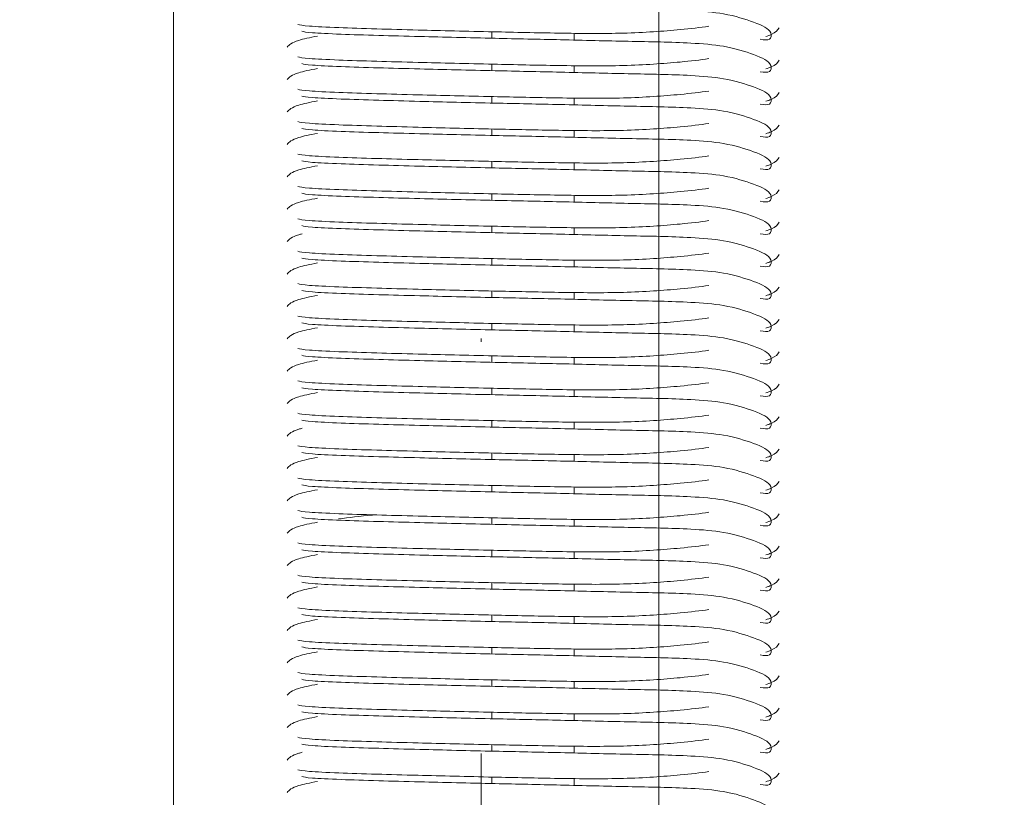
# Model space of a CAD drawing. Header units: millimetres. Extents: x 16720 to 74016, y 25810 to 81213.
# Tile 27 of 256: x 32332 to 32363, y 30017 to 30041. Entities that reach past the tile are written whole.
import ezdxf

# ---------------------------------------------------------------- set-up
doc = ezdxf.new("R2010")
doc.units = ezdxf.units.MM
doc.linetypes.add('DASHDOTX2', pattern=[50.8, 25.4, -12.7, 0, -12.7])
for name, color, linetype, lineweight in [('_OŚ', 165, 'DASHDOTX2', 9), ('_STOLARKA', 150, 'Continuous', 18), ('_WIDOKOWE', 252, 'Continuous', 9), ('_WYMIAR', 151, 'Continuous', 9), ('_WYPOSAŻENIE', 157, 'Continuous', 5)]:
    doc.layers.add(name, color=color, linetype=linetype, lineweight=lineweight)

# ---------------------------------------------------------------- blocks, each defined once
blk = doc.blocks.new('rampa załadunkowa')
at = {"layer": '_WIDOKOWE'}
for points in [[(-100, 0), (100, 0), (100, -40), (-100, -40)], [(100, -40), (-100, -40), (-100, -285), (100, -285)]]:
    blk.add_lwpolyline(points, close=True, dxfattribs=at)
blk = doc.blocks.new('brama 3m')
at = {"layer": '_STOLARKA'}
blk.add_lwpolyline([(150, -5), (-150, -5), (-150, 0), (150, 0)], close=True, dxfattribs=at)
at = {"layer": '_WYPOSAŻENIE', "linetype": 'Continuous'}
for p, q in [((60.069, -14.83), (60.269, -14.83)), ((61.069, -14.83), (61.269, -14.83)), ((62.069, -14.83), (62.269, -14.83)), ((63.069, -14.83), (63.269, -14.83)), ((64.069, -14.83), (64.269, -14.83)), ((65.069, -14.83), (65.269, -14.83)), ((66.069, -14.83), (66.269, -14.83)), ((67.069, -14.83), (67.269, -14.83)), ((68.069, -14.83), (68.269, -14.83)), ((69.069, -14.83), (69.269, -14.83)), ((70.069, -14.83), (70.269, -14.83)), ((71.069, -14.83), (71.269, -14.83)), ((72.069, -14.83), (72.269, -14.83)), ((73.069, -14.83), (73.269, -14.83)), ((74.069, -14.83), (74.269, -14.83)), ((75.069, -14.83), (75.269, -14.83)), ((76.069, -14.83), (76.269, -14.83)), ((77.069, -14.83), (77.269, -14.83)), ((78.069, -14.83), (78.269, -14.83)), ((79.069, -14.83), (79.269, -14.83)), ((80.069, -14.83), (80.269, -14.83)), ((81.069, -14.83), (81.269, -14.83)), ((82.069, -14.83), (82.269, -14.83)), ((83.069, -14.83), (83.269, -14.83)), ((60.228, -17.37), (60.013, -17.37)), ((61.228, -17.37), (61.013, -17.37)), ((62.228, -17.37), (62.013, -17.37)), ((63.228, -17.37), (63.013, -17.37)), ((64.228, -17.37), (64.013, -17.37)), ((65.228, -17.37), (65.013, -17.37)), ((66.228, -17.37), (66.013, -17.37)), ((67.228, -17.37), (67.013, -17.37)), ((68.228, -17.37), (68.013, -17.37)), ((69.228, -17.37), (69.013, -17.37)), ((70.228, -17.37), (70.013, -17.37)), ((71.228, -17.37), (71.013, -17.37)), ((72.228, -17.37), (72.013, -17.37)), ((73.228, -17.37), (73.013, -17.37)), ((74.228, -17.37), (74.013, -17.37)), ((75.228, -17.37), (75.013, -17.37)), ((76.228, -17.37), (76.013, -17.37)), ((77.228, -17.37), (77.013, -17.37)), ((78.228, -17.37), (78.013, -17.37)), ((79.228, -17.37), (79.013, -17.37)), ((80.228, -17.37), (80.013, -17.37)), ((81.228, -17.37), (81.013, -17.37)), ((82.228, -17.37), (82.013, -17.37)), ((83.228, -17.37), (83.013, -17.37))]:
    blk.add_line(p, q, dxfattribs=at)
for points, knots in [([(59.794, -8.512), (59.869, -8.57), (59.974, -8.679), (60.091, -9.205), (60.135, -9.447)], [0, 0, 0, 0, 0.1038127, 0.1660918, 0.1660918, 0.1660918, 0.1660918]), ([(60.794, -8.512), (60.869, -8.57), (60.943, -8.647), (61.023, -8.932), (61.033, -8.967)], [0, 0, 0, 0, 0.1038127, 0.1172107, 0.1172107, 0.1172107, 0.1172107]), ([(61.794, -8.512), (61.869, -8.57), (61.974, -8.679), (62.091, -9.205), (62.135, -9.447)], [0, 0, 0, 0, 0.1038127, 0.1660918, 0.1660918, 0.1660918, 0.1660918]), ([(62.794, -8.512), (62.869, -8.57), (62.974, -8.679), (63.091, -9.205), (63.135, -9.447)], [0, 0, 0, 0, 0.1038127, 0.1660918, 0.1660918, 0.1660918, 0.1660918]), ([(63.794, -8.512), (63.869, -8.57), (63.974, -8.679), (64.091, -9.205), (64.135, -9.447)], [0, 0, 0, 0, 0.1038127, 0.1660918, 0.1660918, 0.1660918, 0.1660918]), ([(64.794, -8.512), (64.869, -8.57), (64.974, -8.679), (65.091, -9.205), (65.135, -9.447)], [0, 0, 0, 0, 0.1038127, 0.1660918, 0.1660918, 0.1660918, 0.1660918]), ([(65.794, -8.512), (65.869, -8.57), (65.974, -8.679), (66.091, -9.205), (66.135, -9.447)], [0, 0, 0, 0, 0.1038127, 0.1660918, 0.1660918, 0.1660918, 0.1660918]), ([(66.794, -8.512), (66.869, -8.57), (66.974, -8.679), (67.091, -9.205), (67.135, -9.447)], [0, 0, 0, 0, 0.1038127, 0.1660918, 0.1660918, 0.1660918, 0.1660918]), ([(67.794, -8.512), (67.869, -8.57), (67.974, -8.679), (68.091, -9.205), (68.135, -9.447)], [0, 0, 0, 0, 0.1038127, 0.1660918, 0.1660918, 0.1660918, 0.1660918]), ([(68.794, -8.512), (68.869, -8.57), (68.974, -8.679), (69.091, -9.205), (69.135, -9.447)], [0, 0, 0, 0, 0.1038127, 0.1660918, 0.1660918, 0.1660918, 0.1660918]), ([(69.794, -8.512), (69.869, -8.57), (69.974, -8.679), (70.091, -9.205), (70.135, -9.447)], [0, 0, 0, 0, 0.1038127, 0.1660918, 0.1660918, 0.1660918, 0.1660918]), ([(70.794, -8.512), (70.869, -8.57), (70.943, -8.647), (71.023, -8.932), (71.033, -8.967)], [0, 0, 0, 0, 0.1038127, 0.1172107, 0.1172107, 0.1172107, 0.1172107]), ([(71.794, -8.512), (71.869, -8.57), (71.974, -8.679), (72.091, -9.205), (72.135, -9.447)], [0, 0, 0, 0, 0.1038127, 0.1660918, 0.1660918, 0.1660918, 0.1660918]), ([(72.794, -8.512), (72.869, -8.57), (72.974, -8.679), (73.091, -9.205), (73.135, -9.447)], [0, 0, 0, 0, 0.1038127, 0.1660918, 0.1660918, 0.1660918, 0.1660918]), ([(73.794, -8.512), (73.869, -8.57), (73.974, -8.679), (74.091, -9.205), (74.135, -9.447)], [0, 0, 0, 0, 0.1038127, 0.1660918, 0.1660918, 0.1660918, 0.1660918]), ([(74.794, -8.512), (74.869, -8.57), (74.974, -8.679), (75.091, -9.205), (75.135, -9.447)], [0, 0, 0, 0, 0.1038127, 0.1660918, 0.1660918, 0.1660918, 0.1660918]), ([(75.794, -8.512), (75.869, -8.57), (75.974, -8.679), (76.091, -9.205), (76.135, -9.447)], [0, 0, 0, 0, 0.1038127, 0.1660918, 0.1660918, 0.1660918, 0.1660918]), ([(76.794, -8.512), (76.869, -8.57), (76.943, -8.647), (77.023, -8.932), (77.033, -8.967)], [0, 0, 0, 0, 0.1038127, 0.1172107, 0.1172107, 0.1172107, 0.1172107]), ([(77.794, -8.512), (77.869, -8.57), (77.974, -8.679), (78.091, -9.205), (78.135, -9.447)], [0, 0, 0, 0, 0.1038127, 0.1660918, 0.1660918, 0.1660918, 0.1660918]), ([(78.794, -8.512), (78.869, -8.57), (78.974, -8.679), (79.091, -9.205), (79.135, -9.447)], [0, 0, 0, 0, 0.1038127, 0.1660918, 0.1660918, 0.1660918, 0.1660918]), ([(79.794, -8.512), (79.869, -8.57), (79.974, -8.679), (80.091, -9.205), (80.135, -9.447)], [0, 0, 0, 0, 0.1038127, 0.1660918, 0.1660918, 0.1660918, 0.1660918]), ([(80.794, -8.512), (80.869, -8.57), (80.974, -8.679), (81.091, -9.205), (81.135, -9.447)], [0, 0, 0, 0, 0.1038127, 0.1660918, 0.1660918, 0.1660918, 0.1660918]), ([(81.794, -8.512), (81.869, -8.57), (81.974, -8.679), (82.091, -9.205), (82.135, -9.447)], [0, 0, 0, 0, 0.1038127, 0.1660918, 0.1660918, 0.1660918, 0.1660918]), ([(82.794, -8.512), (82.869, -8.57), (82.974, -8.679), (83.091, -9.205), (83.135, -9.447)], [0, 0, 0, 0, 0.1038127, 0.1660918, 0.1660918, 0.1660918, 0.1660918]), ([(60.286, -8.963), (60.269, -9.02), (60.242, -9.148), (60.195, -10.063), (60.158, -11.243), (60.116, -12.824), (60.069, -14.767), (60.024, -17.005), (59.968, -19.127), (59.947, -20.722), (59.843, -22.077), (59.548, -23.004), (59.321, -23.495), (58.986, -23.44), (59.02, -23.237), (59.038, -23.112)], [0.0012472, 0.0012472, 0.0012472, 0.0012472, 0.0974026, 0.1862933, 0.2634889, 0.3317397, 0.4390534, 0.5275024, 0.6217193, 0.7212039, 0.7786993, 0.8456033, 0.9199707, 0.9597928, 1, 1, 1, 1]), ([(61.286, -8.963), (61.269, -9.02), (61.242, -9.148), (61.195, -10.063), (61.158, -11.243), (61.116, -12.824), (61.069, -14.767), (61.024, -17.005), (60.968, -19.127), (60.947, -20.722), (60.843, -22.077), (60.548, -23.004), (60.321, -23.495), (59.986, -23.44), (60.02, -23.237), (60.038, -23.112)], [0.0012472, 0.0012472, 0.0012472, 0.0012472, 0.0974026, 0.1862933, 0.2634889, 0.3317397, 0.4390534, 0.5275024, 0.6217193, 0.7212039, 0.7786993, 0.8456033, 0.9199707, 0.9597928, 1, 1, 1, 1]), ([(60.44, -21.526), (60.399, -21.259), (60.314, -20.497), (60.204, -18.965), (60.223, -16.938), (60.271, -14.705), (60.317, -12.773), (60.36, -11.185), (60.398, -9.993), (60.447, -9.053), (60.477, -8.909), (60.496, -8.839)], [0.2044578, 0.2044578, 0.2044578, 0.2044578, 0.2654214, 0.3635229, 0.4584069, 0.5482707, 0.6585292, 0.7285227, 0.8078598, 0.8993998, 1, 1, 1, 1]), ([(62.286, -8.963), (62.269, -9.02), (62.242, -9.148), (62.195, -10.063), (62.158, -11.243), (62.116, -12.824), (62.069, -14.767), (62.024, -17.005), (61.968, -19.127), (61.947, -20.722), (61.843, -22.077), (61.548, -23.004), (61.321, -23.495), (60.986, -23.44), (61.02, -23.237), (61.038, -23.112)], [0.0012472, 0.0012472, 0.0012472, 0.0012472, 0.0974026, 0.1862933, 0.2634889, 0.3317397, 0.4390534, 0.5275024, 0.6217193, 0.7212039, 0.7786993, 0.8456033, 0.9199707, 0.9597928, 1, 1, 1, 1]), ([(61.44, -21.526), (61.399, -21.259), (61.314, -20.497), (61.204, -18.965), (61.223, -16.938), (61.271, -14.705), (61.317, -12.773), (61.36, -11.185), (61.398, -9.993), (61.447, -9.053), (61.477, -8.909), (61.496, -8.839)], [0.2044578, 0.2044578, 0.2044578, 0.2044578, 0.2654214, 0.3635229, 0.4584069, 0.5482707, 0.6585292, 0.7285227, 0.8078598, 0.8993998, 1, 1, 1, 1]), ([(63.286, -8.963), (63.269, -9.02), (63.242, -9.148), (63.195, -10.063), (63.158, -11.243), (63.116, -12.824), (63.069, -14.767), (63.024, -17.005), (62.968, -19.127), (62.947, -20.722), (62.843, -22.077), (62.548, -23.004), (62.321, -23.495), (61.986, -23.44), (62.02, -23.237), (62.038, -23.112)], [0.0012472, 0.0012472, 0.0012472, 0.0012472, 0.0974026, 0.1862933, 0.2634889, 0.3317397, 0.4390534, 0.5275024, 0.6217193, 0.7212039, 0.7786993, 0.8456033, 0.9199707, 0.9597928, 1, 1, 1, 1]), ([(62.44, -21.526), (62.399, -21.259), (62.314, -20.497), (62.204, -18.965), (62.223, -16.938), (62.271, -14.705), (62.317, -12.773), (62.36, -11.185), (62.398, -9.993), (62.447, -9.053), (62.477, -8.909), (62.496, -8.839)], [0.2044578, 0.2044578, 0.2044578, 0.2044578, 0.2654214, 0.3635229, 0.4584069, 0.5482707, 0.6585292, 0.7285227, 0.8078598, 0.8993998, 1, 1, 1, 1]), ([(64.286, -8.963), (64.269, -9.02), (64.242, -9.148), (64.195, -10.063), (64.158, -11.243), (64.116, -12.824), (64.069, -14.767), (64.024, -17.005), (63.968, -19.127), (63.947, -20.722), (63.843, -22.077), (63.548, -23.004), (63.321, -23.495), (62.986, -23.44), (63.02, -23.237), (63.038, -23.112)], [0.0012472, 0.0012472, 0.0012472, 0.0012472, 0.0974026, 0.1862933, 0.2634889, 0.3317397, 0.4390534, 0.5275024, 0.6217193, 0.7212039, 0.7786993, 0.8456033, 0.9199707, 0.9597928, 1, 1, 1, 1]), ([(63.44, -21.526), (63.399, -21.259), (63.314, -20.497), (63.204, -18.965), (63.223, -16.938), (63.271, -14.705), (63.317, -12.773), (63.36, -11.185), (63.398, -9.993), (63.447, -9.053), (63.477, -8.909), (63.496, -8.839)], [0.2044578, 0.2044578, 0.2044578, 0.2044578, 0.2654214, 0.3635229, 0.4584069, 0.5482707, 0.6585292, 0.7285227, 0.8078598, 0.8993998, 1, 1, 1, 1]), ([(65.286, -8.963), (65.269, -9.02), (65.242, -9.148), (65.195, -10.063), (65.158, -11.243), (65.116, -12.824), (65.069, -14.767), (65.024, -17.005), (64.968, -19.127), (64.947, -20.722), (64.843, -22.077), (64.548, -23.004), (64.321, -23.495), (63.986, -23.44), (64.02, -23.237), (64.038, -23.112)], [0.0012472, 0.0012472, 0.0012472, 0.0012472, 0.0974026, 0.1862933, 0.2634889, 0.3317397, 0.4390534, 0.5275024, 0.6217193, 0.7212039, 0.7786993, 0.8456033, 0.9199707, 0.9597928, 1, 1, 1, 1]), ([(64.44, -21.526), (64.399, -21.259), (64.314, -20.497), (64.204, -18.965), (64.223, -16.938), (64.271, -14.705), (64.317, -12.773), (64.36, -11.185), (64.398, -9.993), (64.447, -9.053), (64.477, -8.909), (64.496, -8.839)], [0.2044578, 0.2044578, 0.2044578, 0.2044578, 0.2654214, 0.3635229, 0.4584069, 0.5482707, 0.6585292, 0.7285227, 0.8078598, 0.8993998, 1, 1, 1, 1]), ([(66.286, -8.963), (66.269, -9.02), (66.242, -9.148), (66.195, -10.063), (66.158, -11.243), (66.116, -12.824), (66.069, -14.767), (66.024, -17.005), (65.968, -19.127), (65.947, -20.722), (65.843, -22.077), (65.548, -23.004), (65.321, -23.495), (64.986, -23.44), (65.02, -23.237), (65.038, -23.112)], [0.0012472, 0.0012472, 0.0012472, 0.0012472, 0.0974026, 0.1862933, 0.2634889, 0.3317397, 0.4390534, 0.5275024, 0.6217193, 0.7212039, 0.7786993, 0.8456033, 0.9199707, 0.9597928, 1, 1, 1, 1]), ([(65.44, -21.526), (65.399, -21.259), (65.314, -20.497), (65.204, -18.965), (65.223, -16.938), (65.271, -14.705), (65.317, -12.773), (65.36, -11.185), (65.398, -9.993), (65.447, -9.053), (65.477, -8.909), (65.496, -8.839)], [0.2044578, 0.2044578, 0.2044578, 0.2044578, 0.2654214, 0.3635229, 0.4584069, 0.5482707, 0.6585292, 0.7285227, 0.8078598, 0.8993998, 1, 1, 1, 1]), ([(67.286, -8.963), (67.269, -9.02), (67.242, -9.148), (67.195, -10.063), (67.158, -11.243), (67.116, -12.824), (67.069, -14.767), (67.024, -17.005), (66.968, -19.127), (66.947, -20.722), (66.843, -22.077), (66.548, -23.004), (66.321, -23.495), (65.986, -23.44), (66.02, -23.237), (66.038, -23.112)], [0.0012472, 0.0012472, 0.0012472, 0.0012472, 0.0974026, 0.1862933, 0.2634889, 0.3317397, 0.4390534, 0.5275024, 0.6217193, 0.7212039, 0.7786993, 0.8456033, 0.9199707, 0.9597928, 1, 1, 1, 1]), ([(66.44, -21.526), (66.399, -21.259), (66.314, -20.497), (66.204, -18.965), (66.223, -16.938), (66.271, -14.705), (66.317, -12.773), (66.36, -11.185), (66.398, -9.993), (66.447, -9.053), (66.477, -8.909), (66.496, -8.839)], [0.2044578, 0.2044578, 0.2044578, 0.2044578, 0.2654214, 0.3635229, 0.4584069, 0.5482707, 0.6585292, 0.7285227, 0.8078598, 0.8993998, 1, 1, 1, 1]), ([(68.286, -8.963), (68.269, -9.02), (68.242, -9.148), (68.195, -10.063), (68.158, -11.243), (68.116, -12.824), (68.069, -14.767), (68.024, -17.005), (67.968, -19.127), (67.947, -20.722), (67.843, -22.077), (67.548, -23.004), (67.321, -23.495), (66.986, -23.44), (67.02, -23.237), (67.038, -23.112)], [0.0012472, 0.0012472, 0.0012472, 0.0012472, 0.0974026, 0.1862933, 0.2634889, 0.3317397, 0.4390534, 0.5275024, 0.6217193, 0.7212039, 0.7786993, 0.8456033, 0.9199707, 0.9597928, 1, 1, 1, 1]), ([(67.44, -21.526), (67.399, -21.259), (67.314, -20.497), (67.204, -18.965), (67.223, -16.938), (67.271, -14.705), (67.317, -12.773), (67.36, -11.185), (67.398, -9.993), (67.447, -9.053), (67.477, -8.909), (67.496, -8.839)], [0.2044578, 0.2044578, 0.2044578, 0.2044578, 0.2654214, 0.3635229, 0.4584069, 0.5482707, 0.6585292, 0.7285227, 0.8078598, 0.8993998, 1, 1, 1, 1]), ([(69.286, -8.963), (69.269, -9.02), (69.242, -9.148), (69.195, -10.063), (69.158, -11.243), (69.116, -12.824), (69.069, -14.767), (69.024, -17.005), (68.968, -19.127), (68.947, -20.722), (68.843, -22.077), (68.548, -23.004), (68.321, -23.495), (67.986, -23.44), (68.02, -23.237), (68.038, -23.112)], [0.0012472, 0.0012472, 0.0012472, 0.0012472, 0.0974026, 0.1862933, 0.2634889, 0.3317397, 0.4390534, 0.5275024, 0.6217193, 0.7212039, 0.7786993, 0.8456033, 0.9199707, 0.9597928, 1, 1, 1, 1]), ([(68.44, -21.526), (68.399, -21.259), (68.314, -20.497), (68.204, -18.965), (68.223, -16.938), (68.271, -14.705), (68.317, -12.773), (68.36, -11.185), (68.398, -9.993), (68.447, -9.053), (68.477, -8.909), (68.496, -8.839)], [0.2044578, 0.2044578, 0.2044578, 0.2044578, 0.2654214, 0.3635229, 0.4584069, 0.5482707, 0.6585292, 0.7285227, 0.8078598, 0.8993998, 1, 1, 1, 1]), ([(70.286, -8.963), (70.269, -9.02), (70.242, -9.148), (70.195, -10.063), (70.158, -11.243), (70.116, -12.824), (70.069, -14.767), (70.024, -17.005), (69.968, -19.127), (69.947, -20.722), (69.843, -22.077), (69.548, -23.004), (69.321, -23.495), (68.986, -23.44), (69.02, -23.237), (69.038, -23.112)], [0.0012472, 0.0012472, 0.0012472, 0.0012472, 0.0974026, 0.1862933, 0.2634889, 0.3317397, 0.4390534, 0.5275024, 0.6217193, 0.7212039, 0.7786993, 0.8456033, 0.9199707, 0.9597928, 1, 1, 1, 1]), ([(69.44, -21.526), (69.399, -21.259), (69.314, -20.497), (69.204, -18.965), (69.223, -16.938), (69.271, -14.705), (69.317, -12.773), (69.36, -11.185), (69.398, -9.993), (69.447, -9.053), (69.477, -8.909), (69.496, -8.839)], [0.2044578, 0.2044578, 0.2044578, 0.2044578, 0.2654214, 0.3635229, 0.4584069, 0.5482707, 0.6585292, 0.7285227, 0.8078598, 0.8993998, 1, 1, 1, 1]), ([(71.286, -8.963), (71.269, -9.02), (71.242, -9.148), (71.195, -10.063), (71.158, -11.243), (71.116, -12.824), (71.069, -14.767), (71.024, -17.005), (70.968, -19.127), (70.947, -20.722), (70.843, -22.077), (70.548, -23.004), (70.321, -23.495), (69.986, -23.44), (70.02, -23.237), (70.038, -23.112)], [0.0012472, 0.0012472, 0.0012472, 0.0012472, 0.0974026, 0.1862933, 0.2634889, 0.3317397, 0.4390534, 0.5275024, 0.6217193, 0.7212039, 0.7786993, 0.8456033, 0.9199707, 0.9597928, 1, 1, 1, 1]), ([(70.44, -21.526), (70.399, -21.259), (70.314, -20.497), (70.204, -18.965), (70.223, -16.938), (70.271, -14.705), (70.317, -12.773), (70.36, -11.185), (70.398, -9.993), (70.447, -9.053), (70.477, -8.909), (70.496, -8.839)], [0.2044578, 0.2044578, 0.2044578, 0.2044578, 0.2654214, 0.3635229, 0.4584069, 0.5482707, 0.6585292, 0.7285227, 0.8078598, 0.8993998, 1, 1, 1, 1]), ([(72.286, -8.963), (72.269, -9.02), (72.242, -9.148), (72.195, -10.063), (72.158, -11.243), (72.116, -12.824), (72.069, -14.767), (72.024, -17.005), (71.968, -19.127), (71.947, -20.722), (71.843, -22.077), (71.548, -23.004), (71.321, -23.495), (70.986, -23.44), (71.02, -23.237), (71.038, -23.112)], [0.0012472, 0.0012472, 0.0012472, 0.0012472, 0.0974026, 0.1862933, 0.2634889, 0.3317397, 0.4390534, 0.5275024, 0.6217193, 0.7212039, 0.7786993, 0.8456033, 0.9199707, 0.9597928, 1, 1, 1, 1]), ([(71.44, -21.526), (71.399, -21.259), (71.314, -20.497), (71.204, -18.965), (71.223, -16.938), (71.271, -14.705), (71.317, -12.773), (71.36, -11.185), (71.398, -9.993), (71.447, -9.053), (71.477, -8.909), (71.496, -8.839)], [0.2044578, 0.2044578, 0.2044578, 0.2044578, 0.2654214, 0.3635229, 0.4584069, 0.5482707, 0.6585292, 0.7285227, 0.8078598, 0.8993998, 1, 1, 1, 1]), ([(73.286, -8.963), (73.269, -9.02), (73.242, -9.148), (73.195, -10.063), (73.158, -11.243), (73.116, -12.824), (73.069, -14.767), (73.024, -17.005), (72.968, -19.127), (72.947, -20.722), (72.843, -22.077), (72.548, -23.004), (72.321, -23.495), (71.986, -23.44), (72.02, -23.237), (72.038, -23.112)], [0.0012472, 0.0012472, 0.0012472, 0.0012472, 0.0974026, 0.1862933, 0.2634889, 0.3317397, 0.4390534, 0.5275024, 0.6217193, 0.7212039, 0.7786993, 0.8456033, 0.9199707, 0.9597928, 1, 1, 1, 1]), ([(72.44, -21.526), (72.399, -21.259), (72.314, -20.497), (72.204, -18.965), (72.223, -16.938), (72.271, -14.705), (72.317, -12.773), (72.36, -11.185), (72.398, -9.993), (72.447, -9.053), (72.477, -8.909), (72.496, -8.839)], [0.2044578, 0.2044578, 0.2044578, 0.2044578, 0.2654214, 0.3635229, 0.4584069, 0.5482707, 0.6585292, 0.7285227, 0.8078598, 0.8993998, 1, 1, 1, 1]), ([(74.286, -8.963), (74.269, -9.02), (74.242, -9.148), (74.195, -10.063), (74.158, -11.243), (74.116, -12.824), (74.069, -14.767), (74.024, -17.005), (73.968, -19.127), (73.947, -20.722), (73.843, -22.077), (73.548, -23.004), (73.321, -23.495), (72.986, -23.44), (73.02, -23.237), (73.038, -23.112)], [0.0012472, 0.0012472, 0.0012472, 0.0012472, 0.0974026, 0.1862933, 0.2634889, 0.3317397, 0.4390534, 0.5275024, 0.6217193, 0.7212039, 0.7786993, 0.8456033, 0.9199707, 0.9597928, 1, 1, 1, 1]), ([(73.44, -21.526), (73.399, -21.259), (73.314, -20.497), (73.204, -18.965), (73.223, -16.938), (73.271, -14.705), (73.317, -12.773), (73.36, -11.185), (73.398, -9.993), (73.447, -9.053), (73.477, -8.909), (73.496, -8.839)], [0.2044578, 0.2044578, 0.2044578, 0.2044578, 0.2654214, 0.3635229, 0.4584069, 0.5482707, 0.6585292, 0.7285227, 0.8078598, 0.8993998, 1, 1, 1, 1]), ([(75.286, -8.963), (75.269, -9.02), (75.242, -9.148), (75.195, -10.063), (75.158, -11.243), (75.116, -12.824), (75.069, -14.767), (75.024, -17.005), (74.968, -19.127), (74.947, -20.722), (74.843, -22.077), (74.548, -23.004), (74.321, -23.495), (73.986, -23.44), (74.02, -23.237), (74.038, -23.112)], [0.0012472, 0.0012472, 0.0012472, 0.0012472, 0.0974026, 0.1862933, 0.2634889, 0.3317397, 0.4390534, 0.5275024, 0.6217193, 0.7212039, 0.7786993, 0.8456033, 0.9199707, 0.9597928, 1, 1, 1, 1]), ([(74.44, -21.526), (74.399, -21.259), (74.314, -20.497), (74.204, -18.965), (74.223, -16.938), (74.271, -14.705), (74.317, -12.773), (74.36, -11.185), (74.398, -9.993), (74.447, -9.053), (74.477, -8.909), (74.496, -8.839)], [0.2044578, 0.2044578, 0.2044578, 0.2044578, 0.2654214, 0.3635229, 0.4584069, 0.5482707, 0.6585292, 0.7285227, 0.8078598, 0.8993998, 1, 1, 1, 1]), ([(76.286, -8.963), (76.269, -9.02), (76.242, -9.148), (76.195, -10.063), (76.158, -11.243), (76.116, -12.824), (76.069, -14.767), (76.024, -17.005), (75.968, -19.127), (75.947, -20.722), (75.843, -22.077), (75.548, -23.004), (75.321, -23.495), (74.986, -23.44), (75.02, -23.237), (75.038, -23.112)], [0.0012472, 0.0012472, 0.0012472, 0.0012472, 0.0974026, 0.1862933, 0.2634889, 0.3317397, 0.4390534, 0.5275024, 0.6217193, 0.7212039, 0.7786993, 0.8456033, 0.9199707, 0.9597928, 1, 1, 1, 1]), ([(75.44, -21.526), (75.399, -21.259), (75.314, -20.497), (75.204, -18.965), (75.223, -16.938), (75.271, -14.705), (75.317, -12.773), (75.36, -11.185), (75.398, -9.993), (75.447, -9.053), (75.477, -8.909), (75.496, -8.839)], [0.2044578, 0.2044578, 0.2044578, 0.2044578, 0.2654214, 0.3635229, 0.4584069, 0.5482707, 0.6585292, 0.7285227, 0.8078598, 0.8993998, 1, 1, 1, 1]), ([(77.286, -8.963), (77.269, -9.02), (77.242, -9.148), (77.195, -10.063), (77.158, -11.243), (77.116, -12.824), (77.069, -14.767), (77.024, -17.005), (76.968, -19.127), (76.947, -20.722), (76.843, -22.077), (76.548, -23.004), (76.321, -23.495), (75.986, -23.44), (76.02, -23.237), (76.038, -23.112)], [0.0012472, 0.0012472, 0.0012472, 0.0012472, 0.0974026, 0.1862933, 0.2634889, 0.3317397, 0.4390534, 0.5275024, 0.6217193, 0.7212039, 0.7786993, 0.8456033, 0.9199707, 0.9597928, 1, 1, 1, 1]), ([(76.44, -21.526), (76.399, -21.259), (76.314, -20.497), (76.204, -18.965), (76.223, -16.938), (76.271, -14.705), (76.317, -12.773), (76.36, -11.185), (76.398, -9.993), (76.447, -9.053), (76.477, -8.909), (76.496, -8.839)], [0.2044578, 0.2044578, 0.2044578, 0.2044578, 0.2654214, 0.3635229, 0.4584069, 0.5482707, 0.6585292, 0.7285227, 0.8078598, 0.8993998, 1, 1, 1, 1]), ([(78.286, -8.963), (78.269, -9.02), (78.242, -9.148), (78.195, -10.063), (78.158, -11.243), (78.116, -12.824), (78.069, -14.767), (78.024, -17.005), (77.968, -19.127), (77.947, -20.722), (77.843, -22.077), (77.548, -23.004), (77.321, -23.495), (76.986, -23.44), (77.02, -23.237), (77.038, -23.112)], [0.0012472, 0.0012472, 0.0012472, 0.0012472, 0.0974026, 0.1862933, 0.2634889, 0.3317397, 0.4390534, 0.5275024, 0.6217193, 0.7212039, 0.7786993, 0.8456033, 0.9199707, 0.9597928, 1, 1, 1, 1]), ([(77.44, -21.526), (77.399, -21.259), (77.314, -20.497), (77.204, -18.965), (77.223, -16.938), (77.271, -14.705), (77.317, -12.773), (77.36, -11.185), (77.398, -9.993), (77.447, -9.053), (77.477, -8.909), (77.496, -8.839)], [0.2044578, 0.2044578, 0.2044578, 0.2044578, 0.2654214, 0.3635229, 0.4584069, 0.5482707, 0.6585292, 0.7285227, 0.8078598, 0.8993998, 1, 1, 1, 1]), ([(79.286, -8.963), (79.269, -9.02), (79.242, -9.148), (79.195, -10.063), (79.158, -11.243), (79.116, -12.824), (79.069, -14.767), (79.024, -17.005), (78.968, -19.127), (78.947, -20.722), (78.843, -22.077), (78.548, -23.004), (78.321, -23.495), (77.986, -23.44), (78.02, -23.237), (78.038, -23.112)], [0.0012472, 0.0012472, 0.0012472, 0.0012472, 0.0974026, 0.1862933, 0.2634889, 0.3317397, 0.4390534, 0.5275024, 0.6217193, 0.7212039, 0.7786993, 0.8456033, 0.9199707, 0.9597928, 1, 1, 1, 1]), ([(78.44, -21.526), (78.399, -21.259), (78.314, -20.497), (78.204, -18.965), (78.223, -16.938), (78.271, -14.705), (78.317, -12.773), (78.36, -11.185), (78.398, -9.993), (78.447, -9.053), (78.477, -8.909), (78.496, -8.839)], [0.2044578, 0.2044578, 0.2044578, 0.2044578, 0.2654214, 0.3635229, 0.4584069, 0.5482707, 0.6585292, 0.7285227, 0.8078598, 0.8993998, 1, 1, 1, 1]), ([(80.286, -8.963), (80.269, -9.02), (80.242, -9.148), (80.195, -10.063), (80.158, -11.243), (80.116, -12.824), (80.069, -14.767), (80.024, -17.005), (79.968, -19.127), (79.947, -20.722), (79.843, -22.077), (79.548, -23.004), (79.321, -23.495), (78.986, -23.44), (79.02, -23.237), (79.038, -23.112)], [0.0012472, 0.0012472, 0.0012472, 0.0012472, 0.0974026, 0.1862933, 0.2634889, 0.3317397, 0.4390534, 0.5275024, 0.6217193, 0.7212039, 0.7786993, 0.8456033, 0.9199707, 0.9597928, 1, 1, 1, 1]), ([(79.44, -21.526), (79.399, -21.259), (79.314, -20.497), (79.204, -18.965), (79.223, -16.938), (79.271, -14.705), (79.317, -12.773), (79.36, -11.185), (79.398, -9.993), (79.447, -9.053), (79.477, -8.909), (79.496, -8.839)], [0.2044578, 0.2044578, 0.2044578, 0.2044578, 0.2654214, 0.3635229, 0.4584069, 0.5482707, 0.6585292, 0.7285227, 0.8078598, 0.8993998, 1, 1, 1, 1]), ([(81.286, -8.963), (81.269, -9.02), (81.242, -9.148), (81.195, -10.063), (81.158, -11.243), (81.116, -12.824), (81.069, -14.767), (81.024, -17.005), (80.968, -19.127), (80.947, -20.722), (80.843, -22.077), (80.548, -23.004), (80.321, -23.495), (79.986, -23.44), (80.02, -23.237), (80.038, -23.112)], [0.0012472, 0.0012472, 0.0012472, 0.0012472, 0.0974026, 0.1862933, 0.2634889, 0.3317397, 0.4390534, 0.5275024, 0.6217193, 0.7212039, 0.7786993, 0.8456033, 0.9199707, 0.9597928, 1, 1, 1, 1]), ([(80.44, -21.526), (80.399, -21.259), (80.314, -20.497), (80.204, -18.965), (80.223, -16.938), (80.271, -14.705), (80.317, -12.773), (80.36, -11.185), (80.398, -9.993), (80.447, -9.053), (80.477, -8.909), (80.496, -8.839)], [0.2044578, 0.2044578, 0.2044578, 0.2044578, 0.2654214, 0.3635229, 0.4584069, 0.5482707, 0.6585292, 0.7285227, 0.8078598, 0.8993998, 1, 1, 1, 1]), ([(82.286, -8.963), (82.269, -9.02), (82.242, -9.148), (82.195, -10.063), (82.158, -11.243), (82.116, -12.824), (82.069, -14.767), (82.024, -17.005), (81.968, -19.127), (81.947, -20.722), (81.843, -22.077), (81.548, -23.004), (81.321, -23.495), (80.986, -23.44), (81.02, -23.237), (81.038, -23.112)], [0.0012472, 0.0012472, 0.0012472, 0.0012472, 0.0974026, 0.1862933, 0.2634889, 0.3317397, 0.4390534, 0.5275024, 0.6217193, 0.7212039, 0.7786993, 0.8456033, 0.9199707, 0.9597928, 1, 1, 1, 1]), ([(81.44, -21.526), (81.399, -21.259), (81.314, -20.497), (81.204, -18.965), (81.223, -16.938), (81.271, -14.705), (81.317, -12.773), (81.36, -11.185), (81.398, -9.993), (81.447, -9.053), (81.477, -8.909), (81.496, -8.839)], [0.2044578, 0.2044578, 0.2044578, 0.2044578, 0.2654214, 0.3635229, 0.4584069, 0.5482707, 0.6585292, 0.7285227, 0.8078598, 0.8993998, 1, 1, 1, 1]), ([(83.286, -8.963), (83.269, -9.02), (83.242, -9.148), (83.195, -10.063), (83.158, -11.243), (83.116, -12.824), (83.069, -14.767), (83.024, -17.005), (82.968, -19.127), (82.947, -20.722), (82.843, -22.077), (82.548, -23.004), (82.321, -23.495), (81.986, -23.44), (82.02, -23.237), (82.038, -23.112)], [0.0012472, 0.0012472, 0.0012472, 0.0012472, 0.0974026, 0.1862933, 0.2634889, 0.3317397, 0.4390534, 0.5275024, 0.6217193, 0.7212039, 0.7786993, 0.8456033, 0.9199707, 0.9597928, 1, 1, 1, 1]), ([(82.44, -21.526), (82.399, -21.259), (82.314, -20.497), (82.204, -18.965), (82.223, -16.938), (82.271, -14.705), (82.317, -12.773), (82.36, -11.185), (82.398, -9.993), (82.447, -9.053), (82.477, -8.909), (82.496, -8.839)], [0.2044578, 0.2044578, 0.2044578, 0.2044578, 0.2654214, 0.3635229, 0.4584069, 0.5482707, 0.6585292, 0.7285227, 0.8078598, 0.8993998, 1, 1, 1, 1]), ([(84.286, -8.963), (84.269, -9.02), (84.242, -9.148), (84.195, -10.063), (84.158, -11.243), (84.116, -12.824), (84.069, -14.767), (84.024, -17.005), (83.968, -19.127), (83.947, -20.722), (83.843, -22.077), (83.548, -23.004), (83.321, -23.495), (82.986, -23.44), (83.02, -23.237), (83.038, -23.112)], [0.0012472, 0.0012472, 0.0012472, 0.0012472, 0.0974026, 0.1862933, 0.2634889, 0.3317397, 0.4390534, 0.5275024, 0.6217193, 0.7212039, 0.7786993, 0.8456033, 0.9199707, 0.9597928, 1, 1, 1, 1]), ([(83.44, -21.526), (83.399, -21.259), (83.314, -20.497), (83.204, -18.965), (83.223, -16.938), (83.271, -14.705), (83.317, -12.773), (83.36, -11.185), (83.398, -9.993), (83.447, -9.053), (83.477, -8.909), (83.496, -8.839)], [0.2044578, 0.2044578, 0.2044578, 0.2044578, 0.2654214, 0.3635229, 0.4584069, 0.5482707, 0.6585292, 0.7285227, 0.8078598, 0.8993998, 1, 1, 1, 1]), ([(68.237, -10.096), (68.28, -10.409), (68.323, -10.784), (68.359, -11.196), (68.361, -11.224)], [0.21518998, 0.21518998, 0.21518998, 0.21518998, 0.27929039, 0.28377405, 0.28377405, 0.28377405, 0.28377405]), ([(60.391, -23.7), (60.314, -23.655), (60.231, -23.591), (60.143, -23.351), (60.123, -23.289)], [0, 0, 0, 0, 0.080015, 0.1035775, 0.1035775, 0.1035775, 0.1035775]), ([(61.391, -23.7), (61.314, -23.655), (61.231, -23.591), (61.143, -23.351), (61.123, -23.289)], [0, 0, 0, 0, 0.080015, 0.1035775, 0.1035775, 0.1035775, 0.1035775]), ([(62.391, -23.7), (62.314, -23.655), (62.231, -23.591), (62.143, -23.351), (62.123, -23.289)], [0, 0, 0, 0, 0.080015, 0.1035775, 0.1035775, 0.1035775, 0.1035775]), ([(63.391, -23.7), (63.314, -23.655), (63.231, -23.591), (63.143, -23.351), (63.123, -23.289)], [0, 0, 0, 0, 0.080015, 0.1035775, 0.1035775, 0.1035775, 0.1035775]), ([(64.391, -23.7), (64.314, -23.655), (64.231, -23.591), (64.143, -23.351), (64.123, -23.289)], [0, 0, 0, 0, 0.080015, 0.1035775, 0.1035775, 0.1035775, 0.1035775]), ([(65.391, -23.7), (65.314, -23.655), (65.231, -23.591), (65.143, -23.351), (65.123, -23.289)], [0, 0, 0, 0, 0.080015, 0.1035775, 0.1035775, 0.1035775, 0.1035775]), ([(66.391, -23.7), (66.314, -23.655), (66.231, -23.591), (66.143, -23.351), (66.123, -23.289)], [0, 0, 0, 0, 0.080015, 0.1035775, 0.1035775, 0.1035775, 0.1035775]), ([(67.391, -23.7), (67.314, -23.655), (67.231, -23.591), (67.143, -23.351), (67.123, -23.289)], [0, 0, 0, 0, 0.080015, 0.1035775, 0.1035775, 0.1035775, 0.1035775]), ([(68.391, -23.7), (68.314, -23.655), (68.231, -23.591), (68.143, -23.351), (68.123, -23.289)], [0, 0, 0, 0, 0.080015, 0.1035775, 0.1035775, 0.1035775, 0.1035775]), ([(69.391, -23.7), (69.314, -23.655), (69.231, -23.591), (69.143, -23.351), (69.123, -23.289)], [0, 0, 0, 0, 0.080015, 0.1035775, 0.1035775, 0.1035775, 0.1035775]), ([(70.391, -23.7), (70.314, -23.655), (70.231, -23.591), (70.143, -23.351), (70.123, -23.289)], [0, 0, 0, 0, 0.080015, 0.1035775, 0.1035775, 0.1035775, 0.1035775]), ([(71.391, -23.7), (71.314, -23.655), (71.231, -23.591), (71.143, -23.351), (71.123, -23.289)], [0, 0, 0, 0, 0.080015, 0.1035775, 0.1035775, 0.1035775, 0.1035775]), ([(72.391, -23.7), (72.314, -23.655), (72.231, -23.591), (72.143, -23.351), (72.123, -23.289)], [0, 0, 0, 0, 0.080015, 0.1035775, 0.1035775, 0.1035775, 0.1035775]), ([(73.391, -23.7), (73.314, -23.655), (73.231, -23.591), (73.143, -23.351), (73.123, -23.289)], [0, 0, 0, 0, 0.080015, 0.1035775, 0.1035775, 0.1035775, 0.1035775]), ([(74.391, -23.7), (74.314, -23.655), (74.231, -23.591), (74.143, -23.351), (74.123, -23.289)], [0, 0, 0, 0, 0.080015, 0.1035775, 0.1035775, 0.1035775, 0.1035775]), ([(75.391, -23.7), (75.314, -23.655), (75.231, -23.591), (75.143, -23.351), (75.123, -23.289)], [0, 0, 0, 0, 0.080015, 0.1035775, 0.1035775, 0.1035775, 0.1035775]), ([(76.391, -23.7), (76.314, -23.655), (76.231, -23.591), (76.143, -23.351), (76.123, -23.289)], [0, 0, 0, 0, 0.080015, 0.1035775, 0.1035775, 0.1035775, 0.1035775]), ([(77.391, -23.7), (77.314, -23.655), (77.231, -23.591), (77.143, -23.351), (77.123, -23.289)], [0, 0, 0, 0, 0.080015, 0.1035775, 0.1035775, 0.1035775, 0.1035775]), ([(78.391, -23.7), (78.314, -23.655), (78.231, -23.591), (78.143, -23.351), (78.123, -23.289)], [0, 0, 0, 0, 0.080015, 0.1035775, 0.1035775, 0.1035775, 0.1035775]), ([(79.391, -23.7), (79.314, -23.655), (79.231, -23.591), (79.143, -23.351), (79.123, -23.289)], [0, 0, 0, 0, 0.080015, 0.1035775, 0.1035775, 0.1035775, 0.1035775]), ([(80.391, -23.7), (80.314, -23.655), (80.231, -23.591), (80.143, -23.351), (80.123, -23.289)], [0, 0, 0, 0, 0.080015, 0.1035775, 0.1035775, 0.1035775, 0.1035775]), ([(81.391, -23.7), (81.314, -23.655), (81.231, -23.591), (81.143, -23.351), (81.123, -23.289)], [0, 0, 0, 0, 0.080015, 0.1035775, 0.1035775, 0.1035775, 0.1035775]), ([(82.391, -23.7), (82.314, -23.655), (82.231, -23.591), (82.143, -23.351), (82.123, -23.289)], [0, 0, 0, 0, 0.080015, 0.1035775, 0.1035775, 0.1035775, 0.1035775]), ([(83.391, -23.7), (83.314, -23.655), (83.231, -23.591), (83.143, -23.351), (83.123, -23.289)], [0, 0, 0, 0, 0.080015, 0.1035775, 0.1035775, 0.1035775, 0.1035775])]:
    blk.add_open_spline(points, degree=3, knots=knots, dxfattribs=at)

msp = doc.modelspace()

# ---------------------------------------------------------------- linework, layer by layer
at = {"layer": '_OŚ'}
msp.add_line((32346.709, 29280.425), (32346.709, 33191.238), dxfattribs=at)

# ---------------------------------------------------------------- block references
at = {"layer": '_WYMIAR', "rotation": 90}
for name, p in [('rampa załadunkowa', (32312.19, 29957.425)), ('brama 3m', (32332.209, 29957.425))]:
    msp.add_blockref(name, p, dxfattribs=at)

doc.saveas('drawing.dxf')
